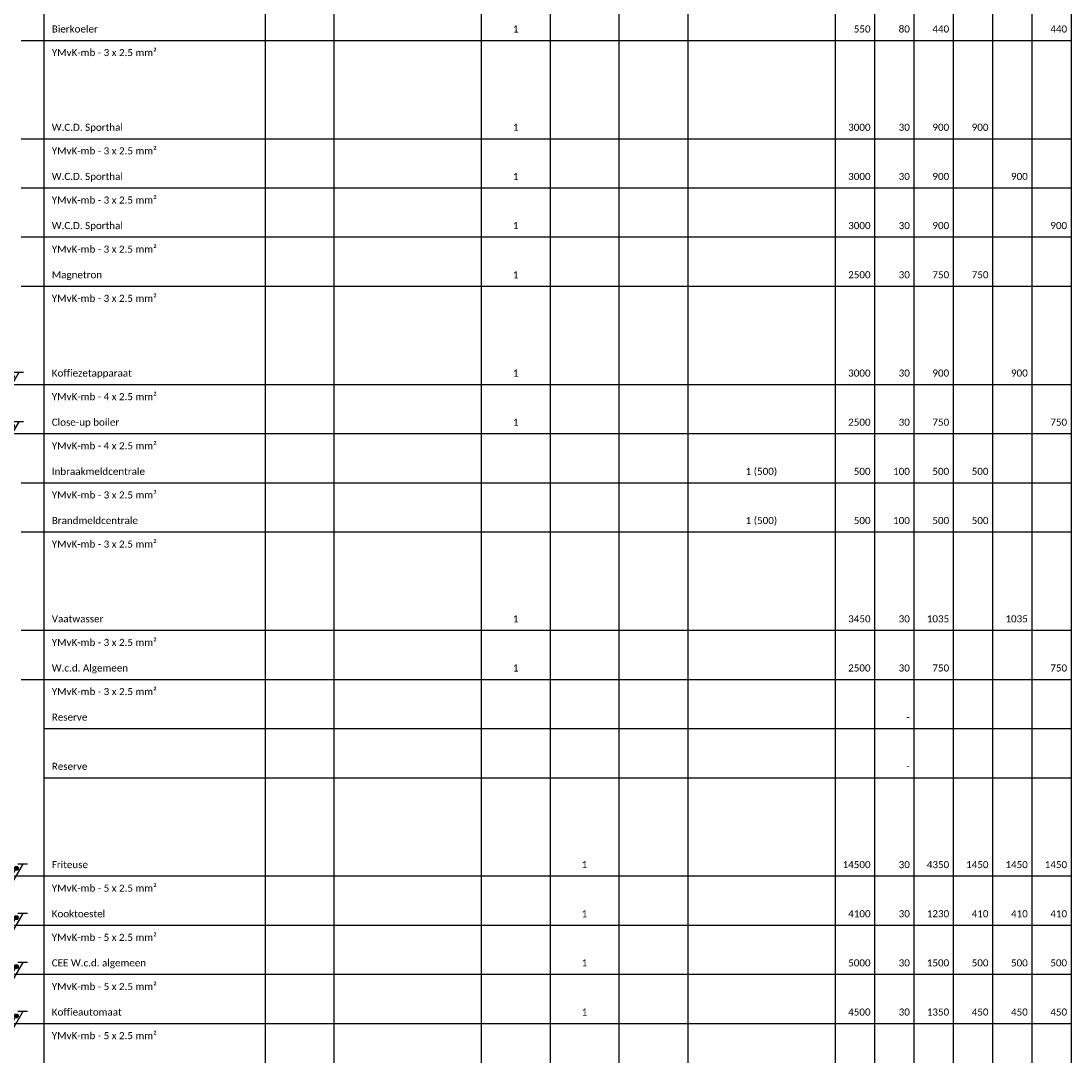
# Model space of a CAD drawing. Header units: millimetres. Extents: x -28926 to 10786, y -11879 to 29672.
# Tile 4 of 24: x -2568 to 10786, y 1159 to 14319. Entities that reach past the tile are written whole.
import ezdxf
from ezdxf.enums import TextEntityAlignment as Align

# ---------------------------------------------------------------- set-up
doc = ezdxf.new("R2010")
doc.units = ezdxf.units.MM
doc.header["$LTSCALE"] = 100
doc.layers.add('EL$1--_', color=3, linetype='Continuous')
doc.styles.add('STABICAD-018', font='calibri.ttf', dxfattribs={"height": 90})

# ---------------------------------------------------------------- blocks, each defined once
blk = doc.blocks.new('P-N-PE_4')
at = {"color": 0, "linetype": 'Continuous'}
for p, q in [((-3, 6.85), (-3, 4.35)), ((-3, 5.6), (1.5, 3)), ((0, 0.87), (0, 7.19)), ((1.5, 2), (-1.5, 3.73)), ((1.5, 1), (-1.5, 2.73)), ((1.5, 0), (-1.5, 1.73)), ((0, 0.87), (0, 0))]:
    blk.add_line(p, q, dxfattribs=at)
at = {"color": 0, "linetype": 'Continuous', "const_width": 0.5}
blk.add_lwpolyline([(-1.68, 3.98, 1), (-2.18, 3.98, 1)], format="xyb", close=True, dxfattribs=at)
at = {"color": 0, "linetype": 'Continuous'}
blk.add_circle((-1.93, 3.98), 0.5, dxfattribs=at)
blk = doc.blocks.new('P-N-PE_5')
at = {"color": 0, "linetype": 'Continuous'}
for p, q in [((0, 0.87), (0, 8.28)), ((-3, 7.85), (-3, 5.35)), ((-3, 6.6), (1.5, 4)), ((1.5, 3), (-1.5, 4.73)), ((1.5, 2), (-1.5, 3.73)), ((1.5, 1), (-1.5, 2.73)), ((1.5, 0), (-1.5, 1.73)), ((0, 0.87), (0, 0))]:
    blk.add_line(p, q, dxfattribs=at)
at = {"color": 0, "linetype": 'Continuous', "const_width": 0.5}
blk.add_lwpolyline([(-1.68, 4.98, 1), (-2.18, 4.98, 1)], format="xyb", close=True, dxfattribs=at)
at = {"color": 0, "linetype": 'Continuous'}
blk.add_circle((-1.93, 4.98), 0.5, dxfattribs=at)

msp = doc.modelspace()

# ---------------------------------------------------------------- linework, layer by layer
at = {"layer": 'EL$1--_', "color": 1}
for p, q in [((-2277, 25323), (-2277, -6802)), ((536, 25323), (536, -6802)), ((1411, 25323), (1411, -6802)), ((3286, 25323), (3286, -6802)), ((4161, 25323), (4161, -6802)), ((5036, 25323), (5036, -6802)), ((5911, 25323), (5911, -6802)), ((7786, 25323), (7786, -6802)), ((8286, 25323), (8286, -6802)), ((8786, 25323), (8786, -6802)), ((9286, 25323), (9286, -6802)), ((9786, 25323), (9786, -6802)), ((10286, 25323), (10286, -6802)), ((10786, 25323), (10786, -6802))]:
    msp.add_line(p, q, dxfattribs=at)
at = {"layer": 'EL$1--_'}
for p, q in [((-2568, 14073, 106675), (-2277, 14073)), ((-2277, 14073), (10786, 14073)), ((-2568, 12823, 105425), (-2277, 12823)), ((-2277, 12823), (10786, 12823)), ((-2568, 12198, 104800), (-2277, 12198)), ((-2277, 12198), (10786, 12198)), ((-2568, 11573, 104175), (-2277, 11573)), ((-2277, 11573), (10786, 11573)), ((-2568, 10948, 103550), (-2277, 10948)), ((-2277, 10948), (10786, 10948)), ((-2518, 9698, 102300), (-2277, 9698)), ((-2277, 9698), (10786, 9698)), ((-2518, 9073, 101675), (-2277, 9073)), ((-2277, 9073), (10786, 9073)), ((-2568, 8448, 101050), (-2277, 8448)), ((-2277, 8448), (10786, 8448)), ((-2568, 7823, 100425), (-2277, 7823)), ((-2277, 7823), (10786, 7823)), ((-2568, 6573, 99175), (-2277, 6573)), ((-2277, 6573), (10786, 6573)), ((-2568, 5948, 98550), (-2277, 5948)), ((-2277, 5948), (10786, 5948)), ((-2277, 5323), (10786, 5323)), ((-2277, 4698), (10786, 4698)), ((-2463, 3448, 96050), (-2277, 3448)), ((-2277, 3448), (10786, 3448)), ((-2463, 2823, 95425), (-2277, 2823)), ((-2277, 2823), (10786, 2823)), ((-2463, 2198, 94800), (-2277, 2198)), ((-2277, 2198), (10786, 2198)), ((-2463, 1573, 94175), (-2277, 1573)), ((-2277, 1573), (10786, 1573))]:
    msp.add_line(p, q, dxfattribs=at)

# ---------------------------------------------------------------- block references
at = {"layer": 'EL$1--_', "xscale": 50, "yscale": 50, "zscale": 50, "rotation": 270}
for name, p in [('P-N-PE_4', (-2877, 9698)), ('P-N-PE_4', (-2877, 9073)), ('P-N-PE_5', (-2877, 3448)), ('P-N-PE_5', (-2877, 2823)), ('P-N-PE_5', (-2877, 2198)), ('P-N-PE_5', (-2877, 1573))]:
    msp.add_blockref(name, p, dxfattribs=at)

# ---------------------------------------------------------------- texts
at = {"layer": 'EL$1--_', "color": 7, "style": 'STABICAD-018'}
for s, p in [('Bierkoeler', (-2177, 14173)), ('YMvK-mb - 3 x 2.5 mm²', (-2177, 13873)), ('W.C.D. Sporthal', (-2177, 12923)), ('YMvK-mb - 3 x 2.5 mm²', (-2177, 12623)), ('W.C.D. Sporthal', (-2177, 12298)), ('YMvK-mb - 3 x 2.5 mm²', (-2177, 11998)), ('W.C.D. Sporthal', (-2177, 11673)), ('YMvK-mb - 3 x 2.5 mm²', (-2177, 11373)), ('Magnetron', (-2177, 11048)), ('YMvK-mb - 3 x 2.5 mm²', (-2177, 10748)), ('Koffiezetapparaat', (-2177, 9798)), ('YMvK-mb - 4 x 2.5 mm²', (-2177, 9498)), ('Close-up boiler', (-2177, 9173)), ('YMvK-mb - 4 x 2.5 mm²', (-2177, 8873)), ('Inbraakmeldcentrale', (-2177, 8548)), ('YMvK-mb - 3 x 2.5 mm²', (-2177, 8248)), ('Brandmeldcentrale', (-2177, 7923)), ('YMvK-mb - 3 x 2.5 mm²', (-2177, 7623)), ('Vaatwasser', (-2177, 6673)), ('YMvK-mb - 3 x 2.5 mm²', (-2177, 6373)), ('W.c.d. Algemeen', (-2177, 6048)), ('YMvK-mb - 3 x 2.5 mm²', (-2177, 5748)), ('Reserve', (-2177, 5423)), ('Reserve', (-2177, 4798)), ('Friteuse', (-2177, 3548)), ('YMvK-mb - 5 x 2.5 mm²', (-2177, 3248)), ('Kooktoestel', (-2177, 2923)), ('YMvK-mb - 5 x 2.5 mm²', (-2177, 2623)), ('CEE W.c.d. algemeen', (-2177, 2298)), ('YMvK-mb - 5 x 2.5 mm²', (-2177, 1998)), ('Koffieautomaat', (-2177, 1673)), ('YMvK-mb - 5 x 2.5 mm²', (-2177, 1373))]:
    msp.add_text(s, height=90, dxfattribs=at).set_placement(p)
for s, p in [('1', (3723, 14173)), ('1', (3723, 12923)), ('1', (3723, 12298)), ('1', (3723, 11673)), ('1', (3723, 11048)), ('1', (3723, 9798)), ('1', (3723, 9173)), ('1 (500)', (6848, 8548)), ('1 (500)', (6848, 7923)), ('1', (3723, 6673)), ('1', (3723, 6048)), ('1', (4598, 3548)), ('1', (4598, 2923)), ('1', (4598, 2298)), ('1', (4598, 1673))]:
    msp.add_text(s, height=90, dxfattribs=at).set_placement(p, align=Align.CENTER)
for s, p in [('550', (8236, 14173)), ('80', (8736, 14173)), ('440', (9236, 14173)), ('440', (10736, 14173)), ('3000', (8236, 12923)), ('30', (8736, 12923)), ('900', (9236, 12923)), ('900', (9736, 12923)), ('3000', (8236, 12298)), ('30', (8736, 12298)), ('900', (9236, 12298)), ('900', (10236, 12298)), ('3000', (8236, 11673)), ('30', (8736, 11673)), ('900', (9236, 11673)), ('900', (10736, 11673)), ('2500', (8236, 11048)), ('30', (8736, 11048)), ('750', (9236, 11048)), ('750', (9736, 11048)), ('3000', (8236, 9798)), ('30', (8736, 9798)), ('900', (9236, 9798)), ('900', (10236, 9798)), ('2500', (8236, 9173)), ('30', (8736, 9173)), ('750', (9236, 9173)), ('750', (10736, 9173)), ('500', (8236, 8548)), ('100', (8736, 8548)), ('500', (9236, 8548)), ('500', (9736, 8548)), ('500', (8236, 7923)), ('100', (8736, 7923)), ('500', (9236, 7923)), ('500', (9736, 7923)), ('3450', (8236, 6673)), ('30', (8736, 6673)), ('1035', (9236, 6673)), ('1035', (10236, 6673)), ('2500', (8236, 6048)), ('30', (8736, 6048)), ('750', (9236, 6048)), ('750', (10736, 6048)), ('-', (8736, 5423)), ('-', (8736, 4798)), ('14500', (8236, 3548)), ('30', (8736, 3548)), ('4350', (9236, 3548)), ('1450', (9736, 3548)), ('1450', (10236, 3548)), ('1450', (10736, 3548)), ('4100', (8236, 2923)), ('30', (8736, 2923)), ('1230', (9236, 2923)), ('410', (9736, 2923)), ('410', (10236, 2923)), ('410', (10736, 2923)), ('5000', (8236, 2298)), ('30', (8736, 2298)), ('1500', (9236, 2298)), ('500', (9736, 2298)), ('500', (10236, 2298)), ('500', (10736, 2298)), ('4500', (8236, 1673)), ('30', (8736, 1673)), ('1350', (9236, 1673)), ('450', (9736, 1673)), ('450', (10236, 1673)), ('450', (10736, 1673))]:
    msp.add_text(s, height=90, dxfattribs=at).set_placement(p, align=Align.RIGHT)

doc.saveas('drawing.dxf')
